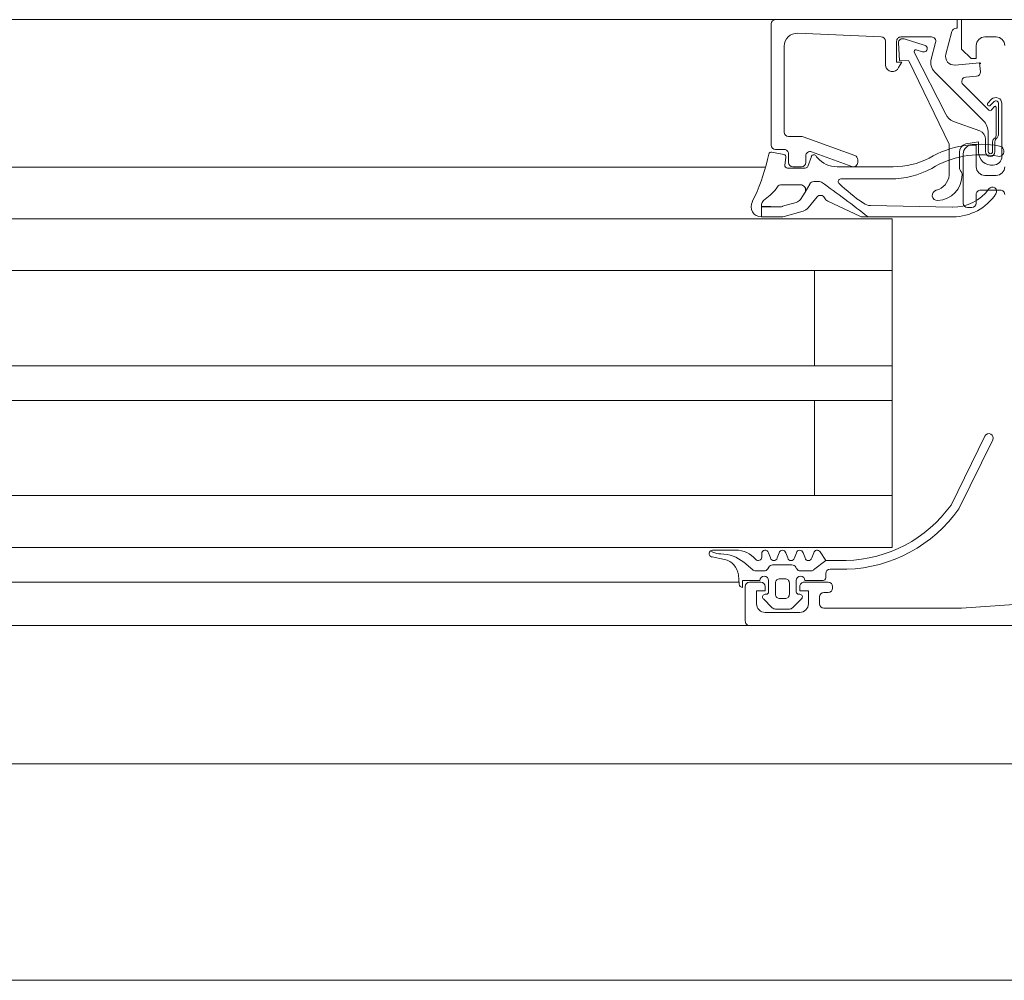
# Model space of a CAD drawing. Header units: centimetres. Extents: x -1737 to 22393, y -8842 to 3838.
# Tile 35 of 65: x 428 to 439, y 381 to 392. Entities that reach past the tile are written whole.
import ezdxf

# ---------------------------------------------------------------- set-up
doc = ezdxf.new("R2010")
doc.units = ezdxf.units.CM
for name, color, linetype, lineweight in [('A-AREA', 32, 'Continuous', 13), ('A-DETL-GENF', 92, 'Continuous', 9), ('A-DOOR', 31, 'Continuous', 13), ('A-GLAZ-CWMG', 51, 'Continuous', 13)]:
    doc.layers.add(name, color=color, linetype=linetype, lineweight=lineweight)

# ---------------------------------------------------------------- blocks, each defined once
blk = doc.blocks.new('Schueco_FWS_ADS-70-HD_inw_Family-01 - FWS SI insert unit-2507568-3_piętro I __3_90 m_ - stan projektowany')
at = {"layer": 'A-DETL-GENF'}
for p, q in [((51.6, 0.9), (-51.6, 0.9)), ((31.5, 0.4), (-31.5, 0.4)), ((31.5, 0), (-31.5, 0)), ((31.5, -0.6), (-31.5, -0.6)), ((31.5, -1.7), (-31.5, -1.7)), ((31.5, -2.1), (-31.5, -2.1)), ((31.5, -3.2), (-31.5, -3.2)), ((31.5, -3.8), (-31.5, -3.8)), ((31.5, -4.396), (-31.5, -4.396)), ((-52.5, -6.1), (52.5, -6.1))]:
    blk.add_line(p, q, dxfattribs=at)
at = {"layer": 'A-DOOR'}
for p, q in [((-38.75, 0.9), (-45.95, 0.9)), ((-38.75, 0.9), (-30.75, 0.9)), ((-38.7, 0.45), (-38.7, 0.85)), ((-39.247, 0.695), (-39.351, 0.591)), ((-39.33, 0.75), (-38.93, 0.75)), ((-39.048, 0.71), (-39.212, 0.71)), ((-38.909, 0.591), (-39.013, 0.695)), ((-39.56, 0.65), (-39.56, 0.57)), ((-39.16, 0.59), (-39.1, 0.59)), ((-39.71, 0.47), (-39.71, 0.45)), ((-39.61, 0.52), (-39.66, 0.52)), ((-39.33, 0.54), (-39.32, 0.54)), ((-39.29, 0.51), (-39.29, 0.38)), ((-39.21, 0.41), (-39.21, 0.54)), ((-39.05, 0.54), (-39.05, 0.41)), ((-38.97, 0.38), (-38.97, 0.51)), ((-38.94, 0.54), (-38.93, 0.54)), ((-39.66, 0.4), (-39.38, 0.4)), ((-39.63, 0.35), (-39.63, 0.3)), ((-39.39, 0.38), (-39.6, 0.38)), ((-39.1, 0.36), (-39.16, 0.36)), ((-38.88, 0.4), (-38.75, 0.4)), ((-38.633, 0.4), (-30.75, 0.4)), ((-38.621, 0.316), (-38.63, 0.423)), ((-39.68, 0.25), (-39.875, 0.25)), ((-39.49, 0.259), (-39.63, 0.15)), ((-39.338, 0.27), (-39.459, 0.27)), ((-39.283, 0.225), (-39.294, 0.245)), ((-38.961, 0.245), (-38.973, 0.225)), ((-38.818, 0.27), (-38.918, 0.27)), ((-38.683, 0.17), (-38.786, 0.258)), ((-39.491, 0.06), (-39.469, 0.12)), ((-39.391, 0.12), (-39.369, 0.06)), ((-39.291, 0.06), (-39.269, 0.12)), ((-39.016, 0.2), (-39.24, 0.2)), ((-39.191, 0.12), (-39.169, 0.06)), ((-39.091, 0.06), (-39.069, 0.12)), ((-38.991, 0.12), (-38.969, 0.06)), ((-38.316, 0.109), (-38.46, 0.137)), ((-38.89, 0.07), (-38.89, 0.11)), ((-38.591, 0.03), (-38.323, 0.03)), ((-38.299, 0.038), (-38.326, 0.052)), ((-41.17, -0.448), (-41.562, -1.246)), ((-41.471, -1.289), (-41.079, -0.491)), ((-30.75, -0.6), (-40.4, -0.6)), ((-30.75, -3.2), (-40.4, -3.2)), ((-41.37, -3.98), (-41.37, -4.08)), ((-41.27, -3.93), (-41.32, -3.93)), ((-41.22, -4.55), (-41.22, -3.98)), ((-40.147, -3.952), (-41.094, -3.934)), ((-41.42, -4.13), (-41.65, -4.13)), ((-39.338, -4.193), (-39.12, -4.193)), ((-41.6, -4.3), (-41.47, -4.3)), ((-40.378, -4.26), (-39.804, -4.26)), ((-41.177, -4.38), (-41.177, -4.567)), ((-39.762, -4.4), (-40.411, -4.4)), ((-39.933, -4.403), (-39.467, -4.573)), ((-39.422, -4.405), (-39.464, -4.52)), ((-39.188, -4.385), (-39.394, -4.385)), ((-39.35, -4.4), (-39.25, -4.4)), ((-39.17, -4.509), (-39.159, -4.419)), ((-38.932, -4.396), (-30.75, -4.396)), ((-41.667, -4.52), (-41.667, -5.13)), ((-40, -4.482), (-40, -4.45)), ((-39.368, -4.747), (-39.967, -4.529)), ((-39.4, -4.526), (-39.4, -4.45)), ((-39.2, -4.45), (-39.2, -4.55)), ((-39.006, -4.569), (-39.146, -4.542)), ((-41.587, -4.69), (-41.587, -4.575)), ((-41.56, -4.689), (-41.56, -4.577)), ((-41.51, -4.577), (-41.51, -4.793)), ((-41.477, -4.575), (-41.477, -4.72)), ((-39.15, -4.6), (-39.05, -4.6)), ((-39, -4.65), (-39, -6.05)), ((-41.627, -5.127), (-41.627, -4.768)), ((-41.6, -5.089), (-41.6, -4.76)), ((-39.2, -4.75), (-39.351, -4.75)), ((-41.411, -4.814), (-41.106, -4.925)), ((-39.15, -5.794), (-39.15, -4.8)), ((-41.451, -4.935), (-40.888, -5.498)), ((-41.019, -5.007), (-40.654, -5.723)), ((-41.548, -5.057), (-41.582, -5.096)), ((-41.533, -5.109), (-41.577, -5.153)), ((-41.218, -5.352), (-41.517, -5.053)), ((-41.547, -5.18), (-41.505, -5.137)), ((-41.374, -5.447), (-41.249, -5.437)), ((-40.32, -5.569), (-40.32, -5.852)), ((-40.849, -5.643), (-40.901, -5.837)), ((-41.09, -5.963), (-41.019, -5.701)), ((-40.677, -5.751), (-40.749, -5.729)), ((-41.47, -5.9), (-41.6, -5.9)), ((-40.853, -5.9), (-40.5, -5.9)), ((-40.77, -5.806), (-40.537, -5.878)), ((-40.272, -5.902), (-39.306, -5.943)), ((-39.05, -6.1), (-30.75, -6.1))]:
    blk.add_line(p, q, dxfattribs=at)
at = {"layer": 'A-DOOR', "flags": 128}
for points in [[(-41.807, 0.657), (-41.2, 0.7), (-39.61, 0.7)], [(-39.33, 0.45), (-39.33, 0.5), (-39.43, 0.5), (-39.43, 0.65)], [(-38.83, 0.65), (-38.83, 0.5), (-38.93, 0.5), (-38.93, 0.45)], [(-38.67, 0.46), (-38.67, 0.38), (-38.87, 0.38)], [(-39.866, 0.15), (-39.63, 0.15), (-39.565, 0.05)], [(-30.75, -3.8), (-40.4, -3.8), (-40.4, 0), (-30.75, 0)], [(-39.5, -0.6), (-39.5, -1.7), (-40.4, -1.7), (-30.75, -1.7)], [(-39.5, -3.2), (-39.5, -2.1), (-40.4, -2.1), (-30.75, -2.1)], [(-41.102, -3.822), (-40.056, -3.822), (-40.121, -3.821)], [(-40.471, -5.832), (-40.482, -5.627), (-40.59, -5.624), (-41.057, -4.66), (-41.057, -4.304)], [(-41.37, -4.4), (-41.37, -4.65), (-41.32, -4.65)], [(-41.251, -4.664), (-41.397, -4.69), (-41.397, -4.569)], [(-41.125, -5.576), (-41.409, -5.601), (-41.42, -5.497)], [(-40.45, -5.85), (-40.45, -5.61), (-40.51, -5.61), (-40.473, -5.547)], [(-48.45, -6.1), (-41.2, -6.1), (-41.2, -5.76), (-41.31, -5.65), (-41.37, -5.65), (-41.37, -5.8)], [(-39.05, -6.1), (-41.15, -6.1), (-41.15, -6), (-41.138, -6)]]:
    blk.add_lwpolyline(points, dxfattribs=at)
for points in [[(-39.654, -4.003), (-40.024, -3.828)], [(-39.15, -3.825), (-39.369, -3.889)], [(-39.105, -3.938), (-38.886, -3.943), (-38.886, -3.938), (-38.886, -3.82), (-39.117, -3.82), (-38.888, -3.82), (-38.886, -3.938)], [(-39.427, -3.927), (-39.532, -4.052)], [(-39.289, -3.989), (-39.132, -3.943)], [(-39.447, -4.201), (-39.393, -4.107), (-39.338, -4.021), (-39.393, -4.107)], [(-39.557, -4.23), (-39.492, -4.23)]]:
    blk.add_lwpolyline(points, close=True, dxfattribs=at)
at = {"layer": 'A-DOOR'}
for centre, radius, start, end in [((-38.75, 0.85), 0.05, 360, 90), ((-39.61, 0.65), 0.05, 0, 90), ((-39.33, 0.65), 0.1, 90, 180), ((-39.212, 0.66), 0.05, 90, 135.0277), ((-39.048, 0.66), 0.05, 44.9798, 90), ((-38.93, 0.65), 0.1, 360, 90), ((-39.61, 0.57), 0.05, 270, 360), ((-39.33, 0.57), 0.03, 134.9981, 270.0001), ((-39.16, 0.54), 0.05, 89.9979, 180.0021), ((-39.1, 0.54), 0.05, 359.9979, 90.0021), ((-38.93, 0.57), 0.03, 270.0055, 44.9966), ((-39.66, 0.47), 0.05, 90, 180), ((-39.32, 0.51), 0.03, 0, 90), ((-38.94, 0.51), 0.03, 90, 180), ((-38.67, 0.42), 0.04, 4.917, 89.9994), ((-39.66, 0.45), 0.05, 180, 270), ((-39.6, 0.35), 0.03, 90, 180), ((-39.34, 0.38), 0.05, 180, 360), ((-39.38, 0.45), 0.05, 270, 0), ((-39.16, 0.41), 0.05, 179.9989, 270.0011), ((-39.1, 0.41), 0.05, 269.9989, 0.0011), ((-38.92, 0.38), 0.05, 180, 360), ((-38.88, 0.45), 0.05, 180, 270), ((-38.75, 0.45), 0.05, 270, 360), ((-39.824, -1.393), 1.644, 91.7756, 144.8995), ((-39.68, 0.3), 0.05, 270.005, 360), ((-39.459, 0.22), 0.05, 90, 128.0173), ((-39.338, 0.22), 0.05, 30, 90), ((-38.918, 0.22), 0.05, 90, 150), ((-38.818, 0.22), 0.0496, 49.3588, 90), ((-38.421, 0.334), 0.2, 184.9952, 258.9975), ((-39.827, -1.394), 1.544, 91.4482, 144.206), ((-39.43, 0.11), 0.04, 14.9998, 165.0002), ((-39.24, 0.25), 0.05, 210, 270), ((-39.23, 0.11), 0.04, 14.9998, 165.0002), ((-39.03, 0.11), 0.04, 14.9996, 165.0004), ((-39.016, 0.25), 0.05, 270, 330), ((-38.85, 0.11), 0.04, 40.3208, 180), ((-38.591, 0.33), 0.3, 220.3198, 270.0013), ((-38.422, 0.474), 0.4, 229.3588, 270.6189), ((-39.53, 0.07), 0.04, 209.9998, 344.9998), ((-39.33, 0.07), 0.04, 194.9998, 345.0002), ((-39.13, 0.07), 0.04, 194.9996, 345.0004), ((-38.93, 0.07), 0.04, 194.9997, 359.9996), ((-38.416, -0.127), 0.2, 63.3452, 90.6189), ((-38.323, 0.07), 0.04, 269.9191, 78.9894), ((-41.516, -1.267), 0.05, 154.6085, 334.6085), ((-41.101, -4.422), 0.6, 90.0748, 146.0587), ((-29.557, 9.802), 17.239, 232.2065, 234.4495), ((-29.557, 9.802), 17.239, 232.206, 234.4495), ((-40.056, -3.896), 0.075, 64.6834, 90.0738), ((-40.056, -3.896), 0.075, 64.6834, 90.0738), ((-39.117, -3.94), 0.12, 90, 106.2849), ((-39.117, -3.94), 0.12, 90, 106.2849), ((-38.887, -3.94), 0.12, 89.6001, 90.1226), ((-38.887, -3.94), 0.12, 331.1933, 90.1226), ((-38.887, -3.94), 0.12, 89.6001, 90.1226), ((-41.109, -4.434), 0.5, 88.3074, 144.5614), ((-41.32, -3.98), 0.05, 90.0008, 179.9992), ((-41.27, -3.98), 0.05, 0.0013, 89.9987), ((-40.15, -4.102), 0.15, 55.8858, 88.8796), ((-41.218, -5.68), 2.055, 45.7124, 55.8858), ((-39.335, -4.004), 0.12, 106.2849, 140.1226), ((-39.335, -4.004), 0.12, 106.2849, 140.1226), ((-39.104, -4.038), 0.1, 90.4107, 106.573), ((-39.104, -4.038), 0.1, 90.4107, 106.573), ((-38.986, -3.943), 0.1, 304.9991, 0.1226), ((-41.65, -4.08), 0.05, 179.9998, 270.0002), ((-41.557, -4.115), 0.05, 146.0587, 324.5614), ((-41.42, -4.08), 0.05, 269.9995, 0.0005), ((-40.908, -4.308), 0.299, 93.2868, 180), ((-40.922, -4.07), 0.06, 284.2519, 93.2868), ((-39.688, -4.075), 0.08, 24.9742, 64.6834), ((-39.688, -4.075), 0.08, 24.9742, 64.6834), ((-39.57, -4.02), 0.05, 204.9742, 320.1226), ((-39.57, -4.02), 0.05, 204.9742, 320.1226), ((-39.261, -4.085), 0.1, 106.573, 140.4107), ((-39.261, -4.085), 0.1, 106.573, 140.4107), ((-38.596, -4.5), 0.58, 124.9991, 144.9927), ((-36.832, -4.978), 2.182, 153.3226, 166.8974), ((-40.858, -4.322), 0.2, 104.2519, 174.704), ((-39.804, -4.23), 0.03, 270, 45.7124), ((-39.492, -4.18), 0.05, 270, 335), ((-39.492, -4.18), 0.05, 270, 335), ((-39.338, -4.133), 0.06, 155, 270), ((-39.12, -4.133), 0.06, 270, 324.9927), ((-41.6, -4.4), 0.1, 90.0006, 179.9994), ((-41.47, -4.4), 0.1, 0.0001, 89.9999), ((-41.158, -4.314), 0.0491, 173.4205, 219.9014), ((-40.378, -5.26), 1, 90, 118.5667), ((-39.553, -4.171), 0.0588, 242.7438, 265.9501), ((-39.553, -4.171), 0.0588, 242.7438, 265.9501), ((-41.567, -4.52), 0.1, 90.0044, 179.9956), ((-41.418, -3.462), 1.078, 259.2063, 301.4347), ((-41.548, -4.57), 0.151, 0.2853, 97.1799), ((-41.226, -4.384), 0.0488, 5.0369, 52.4767), ((-40.411, -5.3), 0.9, 90, 117.3856), ((-39.95, -4.45), 0.05, 69.9886, 180), ((-39.762, -4.7), 0.3, 40.6103, 90), ((-39.394, -4.415), 0.03, 90, 160), ((-39.35, -4.45), 0.05, 90.0009, 179.9991), ((-39.25, -4.45), 0.05, 0.0005, 89.9993), ((-39.188, -4.415), 0.03, 352.7862, 90), ((-41.63, -4.58), 0.06, 80.1541, 260.1541), ((-41.419, -3.47), 1.19, 259.2577, 299.9709), ((-41.532, -4.575), 0.055, 0, 180), ((-41.535, -4.575), 0.025, 356.4446, 183.5554), ((-41.32, -4.55), 0.1, 270.0009, 359.9991), ((-39.95, -4.482), 0.05, 180, 249.9897), ((-40.661, -5.374), 1.424, 36.3926, 37.6519), ((-39.492, -4.51), 0.03, 221.0833, 340), ((-39.45, -4.526), 0.05, 249.9886, 360), ((-39.15, -4.55), 0.05, 179.9998, 270.0002), ((-39.14, -4.513), 0.03, 172.7862, 259), ((-39, -4.54), 0.03, 259, 347.6117), ((-43.366, -3.581), 4.5, 347.6117, 348.4391), ((-41.277, -4.567), 0.1, 285, 360), ((-39.05, -4.65), 0.05, 0.0007, 89.9991), ((-41.577, -4.773), 0.05, 132.3442, 174.7162), ((-41.634, -4.695), 0.0475, 299.4568, 6.0222), ((-41.568, -4.759), 0.0316, 120.657, 181.3291), ((-41.61, -4.689), 0.05, 300.657, 0), ((-41.377, -4.72), 0.0999, 179.9908, 250.0482), ((-39.351, -4.7), 0.05, 249.9897, 270), ((-39.2, -4.8), 0.05, 0.0009, 89.9991), ((-41.31, -4.793), 0.2, 180, 225), ((-41.157, -5.066), 0.15, 22.9055, 69.9974), ((-41.59, -5.089), 0.01, 180, 317.856), ((-41.531, -5.068), 0.02, 45.0131, 149.9879), ((-41.519, -5.123), 0.02, 315.0106, 134.9894), ((-41.597, -5.13), 0.07, 180, 315.0608), ((-41.597, -5.131), 0.03, 173.077, 311.5334), ((-41.37, -5.497), 0.05, 94.9998, 179.9998), ((-41.253, -5.387), 0.05, 274.9986, 45), ((-41.116, -5.675), 0.1, 344.8913, 95.0534), ((-40.994, -5.604), 0.15, 345.0002, 45.0008), ((-40.4, -5.581), 0.0809, 8.8194, 154.9031), ((-41.41, -5.591), 0.01, 180, 275.0534), ((-41.6, -5.8), 0.1, 180.0006, 269.999), ((-41.47, -5.8), 0.1, 270.0011, 359.9989), ((-40.763, -5.767), 0.0402, 69.318, 260.6021), ((-40.671, -5.732), 0.02, 253.0252, 27.0495), ((-39.3, -5.793), 0.15, 267.5442, 359.9862), ((-40.853, -5.85), 0.05, 165.0007, 269.9971), ((-40.521, -5.83), 0.0503, 252.0804, 357.2888), ((-40.5, -5.85), 0.05, 269.9999, 0.0003), ((-40.27, -5.852), 0.05, 180, 267.5482), ((-41.138, -5.95), 0.05, 270.0001, 345.0029), ((-39.05, -6.05), 0.05, 270.0003, 359.9998)]:
    blk.add_arc(centre, radius, start, end, dxfattribs=at)
blk = doc.blocks.new('Rectangular Mullion - Schueco_FWS-50-SI_Tran_CovCap-20mm_Tran-55mm-2499579-3_piętro I __3_90 m_ - stan projektowany')
at = {"layer": 'A-GLAZ-CWMG', "lineweight": 9}
blk.add_line((364.043, 383.826), (449.877, 383.826), dxfattribs=at)

msp = doc.modelspace()

# ---------------------------------------------------------------- linework, layer by layer
at = {"layer": 'A-AREA', "lineweight": 9}
msp.add_line((364.043, 381.326), (492.377, 381.326), dxfattribs=at)

# ---------------------------------------------------------------- block references
at = {"layer": 'A-DOOR', "rotation": 180}
msp.add_blockref('Schueco_FWS_ADS-70-HD_inw_Family-01 - FWS SI insert unit-2507568-3_piętro I __3_90 m_ - stan projektowany', (397.377, 386.326), dxfattribs=at)
at = {"layer": 'A-GLAZ-CWMG', "lineweight": 9}
msp.add_blockref('Rectangular Mullion - Schueco_FWS-50-SI_Tran_CovCap-20mm_Tran-55mm-2499579-3_piętro I __3_90 m_ - stan projektowany', (0, 0), dxfattribs=at)

doc.saveas('drawing.dxf')
